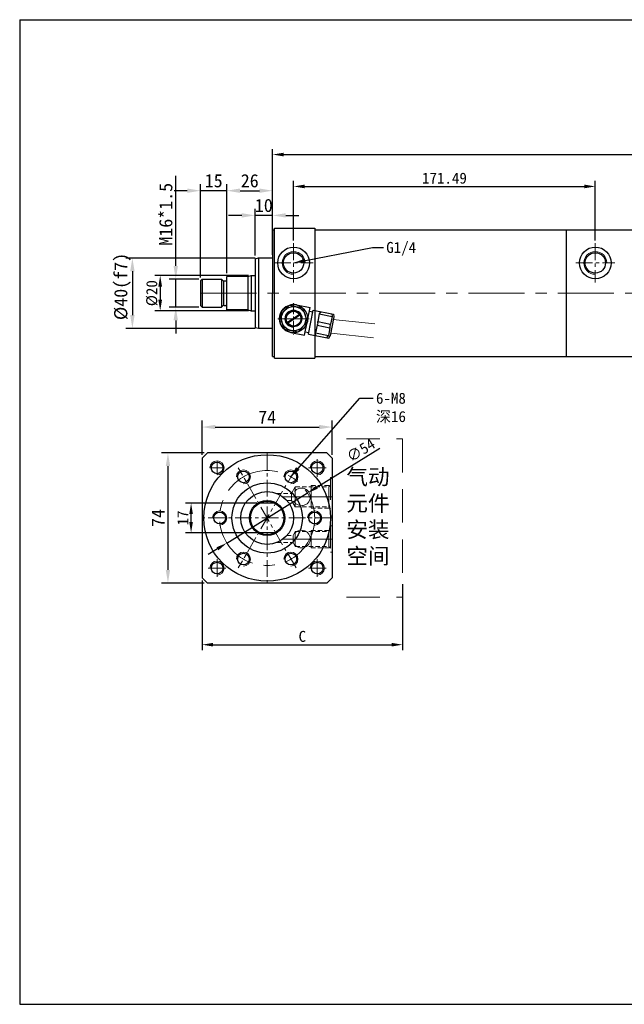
# Model space of a CAD drawing. Header units: millimetres. Extents: x 1985 to 3728, y -346 to 214.
# Tile 4 of 17: x 2928 to 3272, y -346 to 214. Entities that reach past the tile are written whole.
import ezdxf

# ---------------------------------------------------------------- set-up
doc = ezdxf.new("R2010")
doc.units = ezdxf.units.MM
doc.linetypes.add('CENTER', pattern=[50.8, 31.75, -6.35, 6.35, -6.35])
doc.linetypes.add('DASHED', pattern=[19.05, 12.7, -6.35])
doc.layers.get('Defpoints').update_dxf_attribs({"lineweight": 25})
for name, color, linetype, lineweight in [('图层1', 7, 'Continuous', 25), ('图层2', 3, 'CENTER', 13), ('图层3', 2, 'Continuous', 13), ('图层4', 1, 'Continuous', 30), ('图层5', 5, 'DASHED', 13), ('图层7', 4, 'Continuous', 13)]:
    doc.layers.add(name, color=color, linetype=linetype, lineweight=lineweight)
doc.dimstyles.new('ISO-25', dxfattribs={"dimtxt": 2.5, "dimasz": 2.5, "dimexe": 1.25, "dimexo": 0.625, "dimtad": 1, "dimdsep": 46, "dimtxsty": 'Standard', "dimcen": 2.5, "dimadec": 0, "dimazin": 0, "dimtfac": 1, "dimtmove": 0, "dimatfit": 3, "dimfxl": 1, "dimarcsym": 0})

# ---------------------------------------------------------------- blocks, each defined once
blk = doc.blocks.new('*D59')
at = {"layer": 'Defpoints', "color": 0}
for p in [(3673.07, 137.54), (3072.17, 95.71), (3673.07, 98.71)]:
    blk.add_point(p, dxfattribs=at)
at = {"layer": '图层3', "color": 0, "lineweight": -2}
for p, q in [((3072.17, 97.28), (3072.17, 140.66)), ((3673.07, 100.28), (3673.07, 140.66)), ((3078.42, 137.54), (3666.82, 137.54))]:
    blk.add_line(p, q, dxfattribs=at)
at = {"layer": '图层3', "color": 0}
for points in [[(3078.42, 138.58), (3078.42, 136.5), (3072.17, 137.54)], [(3666.82, 136.5), (3666.82, 138.58), (3673.07, 137.54)]]:
    blk.add_solid(points, dxfattribs=at)
at = {"layer": '图层3', "color": 0, "insert": (3372.62, 142.23), "char_height": 6.25, "attachment_point": 5}
blk.add_mtext('600.9', dxfattribs=at)
blk = doc.blocks.new('*D61')
at = {"layer": 'Defpoints', "color": 0}
for p in [(3064.17, 78.71), (2992.47, 38.71), (3064.17, 38.71)]:
    blk.add_point(p, dxfattribs=at)
at = {"layer": '图层3', "color": 0, "lineweight": -2}
for p, q in [((3062.3, 78.71), (2988.72, 78.71)), ((2992.47, 71.21), (2992.47, 46.21)), ((3062.3, 38.71), (2988.72, 38.71))]:
    blk.add_line(p, q, dxfattribs=at)
at = {"layer": '图层3', "color": 0}
for points in [[(2993.72, 71.21), (2991.22, 71.21), (2992.47, 78.71)], [(2991.22, 46.21), (2993.72, 46.21), (2992.47, 38.71)]]:
    blk.add_solid(points, dxfattribs=at)
at = {"layer": '图层3', "color": 0, "insert": (2986.84, 62.51), "char_height": 7.5, "attachment_point": 5, "rotation": 90}
blk.add_mtext('%%c40(f7)', dxfattribs=at)
blk = doc.blocks.new('*D62')
at = {"layer": 'Defpoints', "color": 0}
for p in [(3031.17, 116.99), (3046.17, 68.21), (3031.17, 65.71)]:
    blk.add_point(p, dxfattribs=at)
at = {"layer": '图层3', "color": 0, "lineweight": -2}
for p, q in [((3031.17, 67.59), (3031.17, 120.74)), ((3046.17, 70.09), (3046.17, 120.74)), ((3023.67, 116.99), (3016.17, 116.99)), ((3046.17, 116.99), (3031.17, 116.99)), ((3053.67, 116.99), (3061.17, 116.99))]:
    blk.add_line(p, q, dxfattribs=at)
at = {"layer": '图层3', "color": 0}
for points in [[(3023.67, 115.74), (3023.67, 118.24), (3031.17, 116.99)], [(3053.67, 118.24), (3053.67, 115.74), (3046.17, 116.99)]]:
    blk.add_solid(points, dxfattribs=at)
at = {"layer": '图层3', "color": 0, "insert": (3038.67, 122.61), "char_height": 7.5, "attachment_point": 5}
blk.add_mtext('15', dxfattribs=at)
blk = doc.blocks.new('*D63')
at = {"layer": 'Defpoints', "color": 0}
for p in [(3062.17, 102.94), (3072.17, 78.71), (3062.17, 78.18)]:
    blk.add_point(p, dxfattribs=at)
at = {"layer": '图层3', "color": 0, "lineweight": -2}
for p, q in [((3062.17, 80.05), (3062.17, 106.69)), ((3072.17, 80.59), (3072.17, 106.69)), ((3054.67, 102.94), (3047.17, 102.94)), ((3072.17, 102.94), (3062.17, 102.94)), ((3079.67, 102.94), (3087.17, 102.94))]:
    blk.add_line(p, q, dxfattribs=at)
at = {"layer": '图层3', "color": 0}
for points in [[(3054.67, 101.69), (3054.67, 104.19), (3062.17, 102.94)], [(3079.67, 104.19), (3079.67, 101.69), (3072.17, 102.94)]]:
    blk.add_solid(points, dxfattribs=at)
at = {"layer": '图层3', "color": 0, "insert": (3067.17, 108.57), "char_height": 7.5, "attachment_point": 5}
blk.add_mtext('10', dxfattribs=at)
blk = doc.blocks.new('*D64')
at = {"layer": 'Defpoints', "color": 0}
for p in [(3017.11, 66.71), (3032.17, 66.71), (3032.17, 50.71)]:
    blk.add_point(p, dxfattribs=at)
at = {"layer": '图层3', "color": 0, "lineweight": -2}
for p, q in [((3017.11, 74.21), (3017.11, 125.46)), ((3030.3, 66.71), (3013.36, 66.71)), ((3017.11, 50.71), (3017.11, 66.71)), ((3030.3, 50.71), (3013.36, 50.71)), ((3017.11, 43.21), (3017.11, 35.71))]:
    blk.add_line(p, q, dxfattribs=at)
at = {"layer": '图层3', "color": 0}
for points in [[(3015.86, 74.21), (3018.36, 74.21), (3017.11, 66.71)], [(3018.36, 43.21), (3015.86, 43.21), (3017.11, 50.71)]]:
    blk.add_solid(points, dxfattribs=at)
at = {"layer": '图层3', "color": 0, "insert": (3011.49, 103.59), "char_height": 7.5, "attachment_point": 5, "rotation": 90}
blk.add_mtext('M16*1.5', dxfattribs=at)
blk = doc.blocks.new('*D65')
at = {"layer": 'Defpoints', "color": 0}
for p in [(3072.17, 116.99), (3072.17, 78.71), (3046.17, 68.21)]:
    blk.add_point(p, dxfattribs=at)
at = {"layer": '图层3', "color": 0, "lineweight": -2}
for p, q in [((3046.17, 70.09), (3046.17, 120.74)), ((3072.17, 80.59), (3072.17, 120.74)), ((3053.67, 116.99), (3064.67, 116.99))]:
    blk.add_line(p, q, dxfattribs=at)
at = {"layer": '图层3', "color": 0}
for points in [[(3053.67, 118.24), (3053.67, 115.74), (3046.17, 116.99)], [(3064.67, 115.74), (3064.67, 118.24), (3072.17, 116.99)]]:
    blk.add_solid(points, dxfattribs=at)
at = {"layer": '图层3', "color": 0, "insert": (3059.17, 122.61), "char_height": 7.5, "attachment_point": 5}
blk.add_mtext('26', dxfattribs=at)
blk = doc.blocks.new('*D66')
at = {"layer": 'Defpoints', "color": 0}
for p in [(3060.04, 68.71), (3008.27, 48.71), (3060.04, 48.71)]:
    blk.add_point(p, dxfattribs=at)
at = {"layer": '图层3', "color": 0, "lineweight": -2}
for p, q in [((3058.47, 68.71), (3005.15, 68.71)), ((3008.27, 62.46), (3008.27, 54.96)), ((3058.47, 48.71), (3005.15, 48.71))]:
    blk.add_line(p, q, dxfattribs=at)
at = {"layer": '图层3', "color": 0}
for points in [[(3009.32, 62.46), (3007.23, 62.46), (3008.27, 68.71)], [(3007.23, 54.96), (3009.32, 54.96), (3008.27, 48.71)]]:
    blk.add_solid(points, dxfattribs=at)
at = {"layer": '图层3', "color": 0, "insert": (3003.59, 58.71), "char_height": 6.25, "attachment_point": 5, "rotation": 90}
blk.add_mtext('%%c20', dxfattribs=at)
blk = doc.blocks.new('*D67')
at = {"layer": 'Defpoints', "color": 0}
for p in [(3255.58, 119.41), (3084.09, 87.07), (3255.58, 87.07)]:
    blk.add_point(p, dxfattribs=at)
at = {"layer": '图层3', "color": 0, "lineweight": -2}
for p, q in [((3084.09, 88.63), (3084.09, 122.54)), ((3090.34, 119.41), (3249.33, 119.41)), ((3255.58, 88.63), (3255.58, 122.54))]:
    blk.add_line(p, q, dxfattribs=at)
at = {"layer": '图层3', "color": 0}
for points in [[(3090.34, 120.45), (3090.34, 118.37), (3084.09, 119.41)], [(3249.33, 118.37), (3249.33, 120.45), (3255.58, 119.41)]]:
    blk.add_solid(points, dxfattribs=at)
at = {"layer": '图层3', "color": 0, "insert": (3169.84, 124.1), "char_height": 6.25, "attachment_point": 5}
blk.add_mtext('171.49', dxfattribs=at)
blk = doc.blocks.new('*D69')
at = {"layer": 'Defpoints', "color": 0}
for p in [(3092.02, -54.92), (3046.13, -83.39)]:
    blk.add_point(p, dxfattribs=at)
at = {"layer": '图层3', "color": 0, "lineweight": -2}
for p, q in [((3097.33, -51.63), (3133.19, -29.39)), ((3046.13, -83.39), (3092.02, -54.92)), ((3040.82, -86.68), (3035.51, -89.98))]:
    blk.add_line(p, q, dxfattribs=at)
at = {"layer": '图层3', "color": 0}
for points in [[(3096.78, -50.74), (3097.88, -52.51), (3092.02, -54.92)], [(3041.37, -87.57), (3040.27, -85.8), (3046.13, -83.39)]]:
    blk.add_solid(points, dxfattribs=at)
at = {"layer": '图层3', "color": 0, "insert": (3122.31, -30.62), "char_height": 6.25, "attachment_point": 5, "rotation": 31.8126}
blk.add_mtext('∅54', dxfattribs=at)
blk = doc.blocks.new('*D70')
at = {"layer": 'Defpoints', "color": 0}
for p in [(3025.83, -60.66), (3064.84, -60.66), (3064.84, -77.66)]:
    blk.add_point(p, dxfattribs=at)
at = {"layer": '图层3', "color": 0, "lineweight": -2}
for p, q in [((3063.27, -60.66), (3022.7, -60.66)), ((3025.83, -71.41), (3025.83, -66.91)), ((3063.27, -77.66), (3022.7, -77.66))]:
    blk.add_line(p, q, dxfattribs=at)
at = {"layer": '图层3', "color": 0}
for points in [[(3026.87, -66.91), (3024.79, -66.91), (3025.83, -60.66)], [(3024.79, -71.41), (3026.87, -71.41), (3025.83, -77.66)]]:
    blk.add_solid(points, dxfattribs=at)
at = {"layer": '图层3', "color": 0, "insert": (3021.14, -69.16), "char_height": 6.25, "attachment_point": 5, "rotation": 90}
blk.add_mtext('17', dxfattribs=at)
blk = doc.blocks.new('*D71')
at = {"layer": 'Defpoints', "color": 0}
for p in [(3032.08, -103.16), (3146.01, -105.16), (3146.01, -141.22)]:
    blk.add_point(p, dxfattribs=at)
at = {"layer": '图层3', "color": 0, "lineweight": -2}
for p, q in [((3032.08, -104.72), (3032.08, -144.35)), ((3146.01, -106.72), (3146.01, -144.35)), ((3038.33, -141.22), (3139.76, -141.22))]:
    blk.add_line(p, q, dxfattribs=at)
at = {"layer": '图层3', "color": 0}
for points in [[(3038.33, -140.18), (3038.33, -142.26), (3032.08, -141.22)], [(3139.76, -142.26), (3139.76, -140.18), (3146.01, -141.22)]]:
    blk.add_solid(points, dxfattribs=at)
at = {"layer": '图层3', "color": 0, "insert": (3089.05, -136.54), "char_height": 6.25, "attachment_point": 5}
blk.add_mtext('C', dxfattribs=at)
blk = doc.blocks.new('*D72')
at = {"layer": 'Defpoints', "color": 0}
for p in [(3035.08, -32.16), (3012.69, -106.16), (3035.08, -106.16)]:
    blk.add_point(p, dxfattribs=at)
at = {"layer": '图层3', "color": 0, "lineweight": -2}
for p, q in [((3033.2, -32.16), (3008.94, -32.16)), ((3012.69, -39.66), (3012.69, -98.66)), ((3033.2, -106.16), (3008.94, -106.16))]:
    blk.add_line(p, q, dxfattribs=at)
at = {"layer": '图层3', "color": 0}
for points in [[(3013.94, -39.66), (3011.44, -39.66), (3012.69, -32.16)], [(3011.44, -98.66), (3013.94, -98.66), (3012.69, -106.16)]]:
    blk.add_solid(points, dxfattribs=at)
at = {"layer": '图层3', "color": 0, "insert": (3007.07, -69.16), "char_height": 7.5, "attachment_point": 5, "rotation": 90}
blk.add_mtext('74', dxfattribs=at)
blk = doc.blocks.new('*D73')
at = {"layer": 'Defpoints', "color": 0}
for p in [(3106.08, -17.43), (3032.08, -35.16), (3106.08, -35.16)]:
    blk.add_point(p, dxfattribs=at)
at = {"layer": '图层3', "color": 0, "lineweight": -2}
for p, q in [((3032.08, -33.28), (3032.08, -13.68)), ((3106.08, -33.28), (3106.08, -13.68)), ((3039.58, -17.43), (3098.58, -17.43))]:
    blk.add_line(p, q, dxfattribs=at)
at = {"layer": '图层3', "color": 0}
for points in [[(3039.58, -16.18), (3039.58, -18.68), (3032.08, -17.43)], [(3098.58, -18.68), (3098.58, -16.18), (3106.08, -17.43)]]:
    blk.add_solid(points, dxfattribs=at)
at = {"layer": '图层3', "color": 0, "insert": (3069.08, -11.81), "char_height": 7.5, "attachment_point": 5}
blk.add_mtext('74', dxfattribs=at)

msp = doc.modelspace()

# ---------------------------------------------------------------- linework, layer by layer
at = {"layer": '图层1'}
for p, q in [((3073.171, 95.714), (3096.171, 95.714)), ((3073.171, 21.714), (3073.171, 95.714)), ((3096.171, 95.714), (3096.171, 21.714)), ((3072.171, 94.714), (3072.171, 58.714)), ((3096.171, 94.714), (3239.171, 94.714)), ((3239.171, 94.714), (3389.171, 94.714)), ((3239.171, 22.714), (3239.171, 94.714)), ((3062.171, 78.179), (3064.171, 78.714)), ((3064.171, 78.714), (3064.171, 38.714)), ((3064.171, 78.714), (3072.171, 78.714)), ((3062.171, 78.179), (3062.171, 58.714)), ((3046.171, 49.214), (3046.171, 68.214)), ((3058.171, 68.214), (3046.171, 68.214)), ((3058.171, 68.214), (3060.037, 68.714)), ((3058.171, 68.214), (3058.171, 49.214)), ((3060.037, 68.714), (3060.037, 48.714)), ((3060.037, 68.714), (3062.171, 68.714)), ((3032.171, 66.714), (3031.171, 65.714)), ((3031.171, 65.714), (3031.171, 51.714)), ((3032.171, 66.714), (3043.171, 66.714)), ((3032.171, 66.714), (3032.171, 50.714)), ((3043.878, 66.007), (3043.171, 66.714)), ((3043.171, 66.714), (3043.171, 50.714)), ((3044.171, 65.804), (3044.171, 51.714)), ((3044.585, 65.714), (3045.671, 65.714)), ((3062.171, 58.714), (3062.171, 39.25)), ((3072.171, 22.714), (3072.171, 58.714)), ((3031.171, 51.714), (3032.171, 50.714)), ((3032.171, 50.714), (3043.171, 50.714)), ((3043.878, 51.422), (3043.171, 50.714)), ((3044.585, 51.714), (3045.671, 51.714)), ((3085.656, 52.053), (3093.501, 50.489)), ((3090.373, 34.798), (3093.501, 50.489)), ((3058.171, 49.214), (3046.171, 49.214)), ((3058.171, 49.214), (3060.037, 48.714)), ((3060.037, 48.714), (3062.171, 48.714)), ((3080.505, 42.054), (3087.456, 46.694)), ((3080.727, 41.722), (3087.678, 46.362)), ((3092.53, 35.388), (3095.267, 49.118)), ((3093.11, 48.528), (3095.072, 48.137)), ((3095.267, 49.118), (3106.84, 46.81)), ((3098.711, 46.88), (3097.852, 42.573)), ((3099.498, 48.274), (3098.711, 46.88)), ((3098.711, 46.88), (3105.997, 45.427)), ((3107.032, 45.221), (3104.89, 34.475)), ((3105.997, 45.427), (3105.139, 41.12)), ((3105.804, 47.017), (3105.997, 45.427)), ((3106.84, 46.81), (3107.032, 45.221)), ((3062.171, 39.25), (3064.171, 38.714)), ((3097.427, 40.441), (3096.568, 36.134)), ((3097.769, 41.047), (3097.427, 40.441)), ((3097.427, 40.441), (3104.714, 38.988)), ((3097.936, 41.882), (3097.769, 41.047)), ((3097.936, 41.882), (3097.852, 42.573)), ((3097.852, 42.573), (3105.139, 41.12)), ((3104.796, 40.514), (3104.63, 39.679)), ((3104.63, 39.679), (3104.714, 38.988)), ((3104.796, 40.514), (3105.138, 41.12)), ((3064.171, 38.714), (3072.171, 38.714)), ((3082.528, 36.362), (3090.373, 34.798)), ((3090.764, 36.76), (3092.726, 36.368)), ((3092.53, 35.388), (3104.102, 33.081)), ((3096.761, 34.544), (3096.568, 36.134)), ((3096.568, 36.134), (3103.855, 34.681)), ((3103.067, 33.287), (3103.855, 34.681)), ((3104.714, 38.988), (3103.855, 34.681)), ((3104.102, 33.081), (3104.89, 34.475)), ((3096.171, 22.714), (3239.171, 22.714)), ((3239.171, 22.714), (3389.171, 22.714)), ((3073.171, 21.714), (3096.171, 21.714)), ((3035.078, -32.156), (3032.078, -35.156)), ((3103.078, -32.156), (3035.078, -32.156)), ((3106.078, -35.156), (3103.078, -32.156)), ((3032.078, -35.156), (3032.078, -103.156)), ((3106.078, -35.156), (3106.078, -103.156)), ((3073.321, -60.656), (3064.835, -60.656)), ((3073.321, -77.656), (3064.835, -77.656)), ((3035.078, -106.156), (3032.078, -103.156)), ((3103.078, -106.156), (3035.078, -106.156)), ((3103.078, -106.156), (3106.078, -103.156))]:
    msp.add_line(p, q, dxfattribs=at)
at = {"layer": '图层1', "ltscale": 0.3}
for p, q in [((3072.171, 94.714), (3073.171, 94.714)), ((3072.171, 22.714), (3073.171, 22.714))]:
    msp.add_line(p, q, dxfattribs=at)
at = {"layer": '图层1'}
msp.add_lwpolyline([(3091.937, 42.644), (3089.369, 50.22), (3081.524, 51.784), (3076.246, 45.772), (3078.814, 38.195), (3086.66, 36.631)], close=True, dxfattribs=at)
for centre, radius in [((3084.092, 75.924), 9), ((3255.58, 75.924), 9), ((3084.092, 75.924), 5.8), ((3255.58, 75.924), 5.8), ((3084.092, 44.208), 8), ((3084.092, 44.208), 6.928), ((3084.092, 44.208), 4.578), ((3084.092, 44.208), 4.25), ((3084.092, 44.208), 4.183), ((3069.078, -69.156), 36), ((3040.578, -40.656), 3.3), ((3097.578, -40.656), 3.3), ((3055.578, -45.773), 3.3), ((3082.578, -45.773), 3.3), ((3069.078, -69.156), 20), ((3069.078, -69.156), 15), ((3069.078, -69.156), 10), ((3069.078, -69.156), 9.5), ((3042.078, -69.156), 3.3), ((3096.078, -69.156), 3.3), ((3055.578, -92.539), 3.3), ((3082.578, -92.539), 3.3), ((3040.578, -97.656), 3.3), ((3097.578, -97.656), 3.3)]:
    msp.add_circle(centre, radius, dxfattribs=at)
for centre, radius, start, end in [((3044.585, 66.714), 1, 225, 270), ((3045.671, 66.214), 0.5, 270, 0), ((3044.585, 50.714), 1, 90, 135), ((3045.671, 51.214), 0.5, 0, 90), ((3084.092, 44.208), 8, 78.72485, 258.72485)]:
    msp.add_arc(centre, radius, start, end, dxfattribs=at)
at = {"layer": '图层2', "ltscale": 0.3}
for p, q in [((3084.092, 87.072), (3084.092, 64.777)), ((3255.58, 87.072), (3255.58, 64.777)), ((3072.944, 75.924), (3095.239, 75.924)), ((3244.433, 75.924), (3266.728, 75.924)), ((3069.078, -32.156), (3069.078, -106.156)), ((3085.496, -97.593), (3052.66, -40.719)), ((3085.496, -40.719), (3052.66, -97.593)), ((3106.078, -69.156), (3032.078, -69.156))]:
    msp.add_line(p, q, dxfattribs=at)
at = {"layer": '图层2'}
for p, q in [((3031.171, 58.714), (3673.071, 58.714)), ((3075.181, 44.208), (3093.002, 44.208)), ((3040.578, -40.656), (3040.578, -36.656)), ((3040.578, -36.656), (3040.578, -44.656)), ((3097.578, -35.656), (3097.578, -45.656)), ((3036.578, -40.656), (3044.578, -40.656)), ((3092.578, -40.656), (3102.578, -40.656)), ((3078.078, -57.156), (3106.078, -57.156)), ((3078.078, -81.156), (3106.078, -81.156)), ((3040.578, -92.656), (3040.578, -102.656)), ((3097.578, -92.656), (3097.578, -102.656)), ((3035.578, -97.656), (3045.578, -97.656)), ((3092.578, -97.656), (3102.578, -97.656))]:
    msp.add_line(p, q, dxfattribs=at)
at = {"layer": '图层2', "ltscale": 0.2}
msp.add_line((3084.092, 53.118), (3084.092, 35.297), dxfattribs=at)
at = {"layer": '图层2'}
msp.add_circle((3069.078, -69.156), 27, dxfattribs=at)
at = {"layer": '图层4'}
for p, q in [((2928.423, 214.25), (3728.423, 214.25)), ((2928.423, 214.25), (2928.423, -345.75)), ((2928.423, -345.75), (3728.423, -345.75))]:
    msp.add_line(p, q, dxfattribs=at)
at = {"layer": '图层5', "ltscale": 1.5}
for p, q in [((3114.078, -24.156), (3146.014, -24.156)), ((3146.014, -24.156), (3146.014, -114.156)), ((3114.078, -114.156), (3146.014, -114.156))]:
    msp.add_line(p, q, dxfattribs=at)
at = {"layer": '图层5'}
for p, q in [((3105.078, -46.156), (3105.078, -68.156)), ((3085.078, -51.456), (3082.942, -55.156)), ((3082.942, -55.156), (3082.942, -59.156)), ((3085.078, -51.456), (3085.078, -62.856)), ((3094.078, -50.656), (3094.078, -63.656)), ((3104.078, -51.456), (3105.078, -50.456)), ((3104.078, -51.456), (3104.078, -62.856)), ((3085.078, -62.856), (3082.942, -59.156)), ((3104.078, -62.856), (3105.078, -63.856)), ((3085.078, -76.906), (3083.779, -79.156)), ((3085.078, -76.906), (3085.078, -85.406)), ((3094.078, -76.256), (3094.078, -86.056)), ((3104.078, -76.906), (3105.078, -75.906)), ((3104.078, -76.906), (3104.078, -85.406)), ((3105.078, -73.656), (3105.078, -88.656)), ((3105.078, -73.656), (3106.078, -73.656)), ((3083.779, -79.156), (3083.779, -83.156)), ((3085.078, -85.406), (3083.779, -83.156)), ((3104.078, -85.406), (3105.078, -86.406)), ((3105.078, -88.656), (3106.078, -88.656))]:
    msp.add_line(p, q, dxfattribs=at)
at = {"layer": '图层5', "ltscale": 0.2}
for p, q in [((3105.078, -46.156), (3106.078, -46.156)), ((3074.463, -55.156), (3082.942, -55.156)), ((3085.078, -51.456), (3103.078, -51.456)), ((3094.078, -50.656), (3104.878, -50.656)), ((3080.258, -59.156), (3082.942, -59.156)), ((3085.078, -62.856), (3103.078, -62.856)), ((3094.078, -63.656), (3104.878, -63.656)), ((3105.078, -68.156), (3106.078, -68.156)), ((3085.078, -76.906), (3103.078, -76.906)), ((3094.078, -76.256), (3104.728, -76.256)), ((3074.463, -83.156), (3083.779, -83.156)), ((3080.258, -79.156), (3083.779, -79.156)), ((3085.078, -85.406), (3103.078, -85.406)), ((3094.078, -86.056), (3104.728, -86.056))]:
    msp.add_line(p, q, dxfattribs=at)
at = {"layer": '图层5'}
for centre in [(3088.578, -57.156), (3088.578, -81.156)]:
    msp.add_circle(centre, 5, dxfattribs=at)
at = {"layer": '图层7'}
for p, q in [((3106.385, 43.825), (3130.307, 41.274)), ((3105.537, 35.87), (3129.458, 33.32))]:
    msp.add_line(p, q, dxfattribs=at)
for centre, radius, start, end in [((3084.092, 75.924), 6.5, 0, 270), ((3255.58, 75.924), 6.5, 0, 270), ((3084.092, 44.208), 4.9, 0, 270), ((3040.578, -40.656), 4, 270, 180), ((3097.578, -40.656), 4, 270, 180), ((3055.578, -45.773), 4, 270, 180), ((3082.578, -45.773), 4, 270, 180), ((3042.078, -69.156), 4, 270, 180), ((3096.078, -69.156), 4, 270, 180), ((3055.578, -92.539), 4, 270, 180), ((3082.578, -92.539), 4, 270, 180), ((3040.578, -97.656), 4, 270, 180), ((3097.578, -97.656), 4, 270, 180)]:
    msp.add_arc(centre, radius, start, end, dxfattribs=at)

# ---------------------------------------------------------------- texts
at = {"layer": '图层3', "char_height": 6.25, "attachment_point": 1}
for s, insert in [('G1/4', (3136.749, 87.832)), ('6-M8\\P{\\fSimSun|b0|i0|c134|p54;深16}', (3130.927, 2.072))]:
    msp.add_mtext(s, dxfattribs=dict(at, insert=insert))
at = {"layer": '图层3', "insert": (3114.078, -41.241), "char_height": 7.5, "width": 31.93624, "attachment_point": 1}
msp.add_mtext('{\\fSimSun|b0|i0|c134|p54;\\H1.2x;气动元件安装空间\\Ftxt.shx|c0;}', dxfattribs=at)

# ---------------------------------------------------------------- dimensions: what is measured, and where the dimension line sits
at = {"layer": '图层3'}
for base, p1, p2, override, picture, middle in [((3673.071, 137.539), (3072.171, 95.714), (3673.071, 98.714), {"dimscale": 2.5}, '*D59', (3372.621, 142.227)), ((3031.171, 116.988), (3046.171, 68.214), (3031.171, 65.714), {"dimscale": 3}, '*D62', (3038.671, 122.613)), ((3072.171, 116.988), (3046.171, 68.214), (3072.171, 78.714), {"dimscale": 3}, '*D65', (3059.171, 122.613)), ((3255.58, 119.413), (3084.092, 87.072), (3255.58, 87.072), {"dimscale": 2.5}, '*D67', (3169.836, 124.1)), ((3106.078, -17.432), (3032.078, -35.156), (3106.078, -35.156), {"dimscale": 3}, '*D73', (3069.078, -11.807))]:
    dim = msp.add_linear_dim(base=base, p1=p1, p2=p2, dimstyle='ISO-25', override=override, dxfattribs=at)
    dim.commit()
    dim.dimension.update_dxf_attribs({"geometry": picture, "text_midpoint": middle})
for base, p1, p2, override, picture, middle in [((3017.112, 66.714), (3032.171, 50.714), (3032.171, 66.714), {"dimscale": 3, "dimpost": 'M<>*1.5'}, '*D64', (3011.487, 103.589)), ((3008.274, 48.714), (3060.037, 68.714), (3060.037, 48.714), {"dimscale": 2.5, "dimpost": '%%c<>'}, '*D66', (3003.586, 58.714)), ((3012.69, -106.156), (3035.078, -32.156), (3035.078, -106.156), {"dimscale": 3}, '*D72', (3007.065, -69.156)), ((3025.829, -60.656), (3064.835, -77.656), (3064.835, -60.656), {"dimscale": 2.5}, '*D70', (3021.141, -69.156))]:
    dim = msp.add_linear_dim(base=base, p1=p1, p2=p2, angle=90, dimstyle='ISO-25', override=override, dxfattribs=at)
    dim.commit()
    dim.dimension.update_dxf_attribs({"geometry": picture, "text_midpoint": middle})
dim = msp.add_linear_dim(base=(3062.171, 102.941), p1=(3072.171, 78.714), p2=(3062.171, 78.179), dimstyle='ISO-25', override={"dimscale": 3}, dxfattribs=at)
dim.commit()
dim.dimension.update_dxf_attribs({"geometry": '*D63', "text_midpoint": (3067.171, 102.941), "dimtype": 160})
dim = msp.add_linear_dim(base=(2992.47, 38.714), p1=(3064.171, 78.714), p2=(3064.171, 38.714), angle=90, dimstyle='ISO-25', override={"dimscale": 3, "dimpost": '%%c<>(f7)'}, dxfattribs=at)
dim.commit()
dim.dimension.update_dxf_attribs({"geometry": '*D61', "text_midpoint": (2992.47, 62.507), "dimtype": 160})
dim = msp.add_diameter_dim_2p(p1=(3046.134, -83.389), p2=(3092.022, -54.923), dimstyle='ISO-25', override={"dimscale": 2.5}, dxfattribs=at)
dim.commit()
dim.dimension.update_dxf_attribs({"geometry": '*D69', "text_midpoint": (3124.778, -34.604), "dimtype": 163})
dim = msp.add_linear_dim(base=(3146.014, -141.223), p1=(3032.078, -103.156), p2=(3146.014, -105.156), text='C', dimstyle='ISO-25', override={"dimscale": 2.5}, dxfattribs=at)
dim.commit()
dim.dimension.update_dxf_attribs({"geometry": '*D71', "text_midpoint": (3089.046, -136.535)})

# ---------------------------------------------------------------- leaders
at = {"layer": '图层3', "annotation_type": 0, "has_hookline": 1, "hookline_direction": 0}
for points, text_width in [([(3084.092, 75.924), (3128.936, 84.707), (3135.186, 84.707)], 20.833), ([(3082.578, -45.773), (3121.703, -1.053), (3129.365, -1.053)], 22.917)]:
    msp.add_leader(points, dimstyle='ISO-25', override={"dimscale": 2.5, "dimgap": 0.625, "dimtad": 0}, dxfattribs=dict(at, text_width=text_width))

doc.saveas('drawing.dxf')
